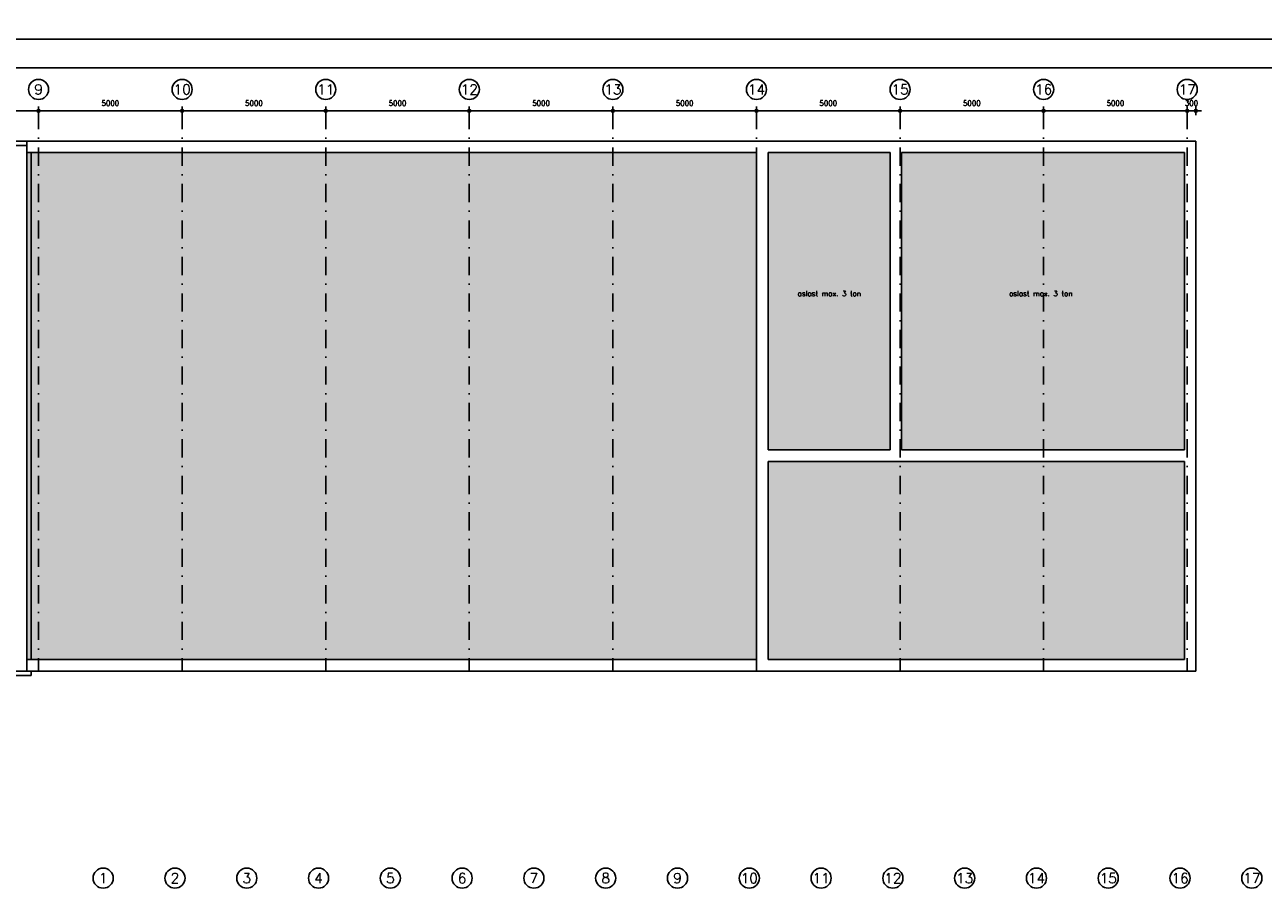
# Model space of a CAD drawing. Extents: x 0 to 139900, y 0 to 143500.
# Tile 6 of 34: x 45020 to 88147, y 29806 to 59900. Entities that reach past the tile are written whole.
import ezdxf
from ezdxf.enums import TextEntityAlignment as Align

# ---------------------------------------------------------------- set-up
doc = ezdxf.new("R2010")
doc.units = 0
doc.header["$LTSCALE"] = 100
doc.header["$PDMODE"] = 3
doc.header["$PDSIZE"] = -3
doc.linetypes.add('DASHDOT2', pattern=[12.7, 6.35, -3.175, 0, -3.175])
doc.layers.get('0').update_dxf_attribs({"linetype": 'CONTINUOUS'})
doc.layers.get('DEFPOINTS').update_dxf_attribs({"linetype": 'CONTINUOUS'})
for name, color, linetype in [('A--A$1C-_CIRKEL', 3, 'CONTINUOUS'), ('A--A16--_F123-_SOLID', 27, 'CONTINUOUS'), ('A--L$2A-', 7, 'CONTINUOUS'), ('A--L$2A-_F123-', 1, 'CONTINUOUS'), ('A--L$7A-_STRAMIEN', 1, 'DASHDOT2'), ('A--L16--_F123-', 3, 'CONTINUOUS'), ('A--M$1A-_F123-_MAATV', 7, 'CONTINUOUS'), ('A--T$1A-_F123-_0_18MM', 1, 'CONTINUOUS'), ('A--T$1A-_F123-_0_25MM', 2, 'CONTINUOUS')]:
    doc.layers.add(name, color=color, linetype=linetype)
doc.styles.add('0_18', font='ROMANS.shx', dxfattribs={"height": 180})
doc.styles.add('ALFA-0_25', font='ROMANS')
doc.styles.add('MISO', font='ROMANS.shx')
doc.dimstyles.new('DLV18', dxfattribs={"dimscale": 100, "dimtxt": 1.8, "dimasz": 1, "dimexe": 0, "dimexo": 0, "dimgap": 0, "dimtad": 0, "dimdec": 0, "dimrnd": 1, "dimzin": 0, "dimtxsty": 'MISO', "dimblk1": '$DIMDLV', "dimblk2": '$DIMDLV', "dimsah": 1, "dimcen": 0, "dimse1": 1, "dimse2": 1, "dimclrd": 256, "dimclre": 256, "dimclrt": 1, "dimazin": 3, "dimtfac": 1, "dimtdec": 0, "dimtix": 1, "dimtmove": 0, "dimatfit": 3, "dimtvp": 1.5, "dimtolj": 1, "dimtzin": 0})

# ---------------------------------------------------------------- blocks, each defined once
blk = doc.blocks.new('KA-A1-2X')
at = {"layer": 'A--L$2A-_F123-'}
blk.add_lwpolyline([(0, 0), (0, 594), (1261, 594), (1261, 0)], close=True, dxfattribs=at)
at = {"layer": 'A--L$2A-_F123-', "color": 4}
blk.add_lwpolyline([(10, 10), (1251, 10), (1251, 584), (10, 584)], close=True, dxfattribs=at)
blk = doc.blocks.new('$DIMDLV')
at = {"color": 0}
for p, q in [((-1, 0), (1, 0)), ((0, -1.5), (0, 1.5))]:
    blk.add_line(p, q, dxfattribs=at)
blk.add_circle((0, 0), 0.5, dxfattribs=at)
blk = doc.blocks.new('*D141')
at = {"layer": 'A--M$1A-_F123-_MAATV', "linetype": 'CONTINUOUS'}
blk.add_line((50600, 56900), (55400, 56900), dxfattribs=at)
at = {"layer": 'DEFPOINTS', "color": 0, "linetype": 'CONTINUOUS'}
for p in [(50500, 56900), (55500, 56900), (55500, 56900)]:
    blk.add_point(p, dxfattribs=at)
at = {"layer": 'A--M$1A-_F123-_MAATV', "linetype": 'CONTINUOUS', "xscale": 100, "yscale": 100, "zscale": 100, "rotation": 180}
blk.add_blockref('$DIMDLV', (50500, 56900), dxfattribs=at)
at = {"layer": 'A--M$1A-_F123-_MAATV', "linetype": 'CONTINUOUS', "xscale": 100, "yscale": 100, "zscale": 100}
blk.add_blockref('$DIMDLV', (55500, 56900), dxfattribs=at)
at = {"layer": 'A--M$1A-_F123-_MAATV', "color": 1, "linetype": 'CONTINUOUS', "insert": (53000, 57170), "char_height": 180, "attachment_point": 5, "style": 'MISO'}
blk.add_mtext('\\A1;5000', dxfattribs=at)
blk = doc.blocks.new('*D139')
at = {"layer": 'A--M$1A-_F123-_MAATV', "linetype": 'CONTINUOUS'}
blk.add_line((40600, 56900), (45400, 56900), dxfattribs=at)
at = {"layer": 'DEFPOINTS', "color": 0, "linetype": 'CONTINUOUS'}
for p in [(40500, 56900), (45500, 56900), (45500, 56900)]:
    blk.add_point(p, dxfattribs=at)
at = {"layer": 'A--M$1A-_F123-_MAATV', "linetype": 'CONTINUOUS', "xscale": 100, "yscale": 100, "zscale": 100, "rotation": 180}
blk.add_blockref('$DIMDLV', (40500, 56900), dxfattribs=at)
at = {"layer": 'A--M$1A-_F123-_MAATV', "linetype": 'CONTINUOUS', "xscale": 100, "yscale": 100, "zscale": 100}
blk.add_blockref('$DIMDLV', (45500, 56900), dxfattribs=at)
at = {"layer": 'A--M$1A-_F123-_MAATV', "color": 1, "linetype": 'CONTINUOUS', "insert": (43000, 57170), "char_height": 180, "attachment_point": 5, "style": 'MISO'}
blk.add_mtext('\\A1;5000', dxfattribs=at)
blk = doc.blocks.new('*D136')
at = {"layer": 'A--M$1A-_F123-_MAATV', "linetype": 'CONTINUOUS'}
blk.add_line((45600, 56900), (50400, 56900), dxfattribs=at)
at = {"layer": 'DEFPOINTS', "color": 0, "linetype": 'CONTINUOUS'}
for p in [(45500, 56900), (50500, 56900), (50500, 56900)]:
    blk.add_point(p, dxfattribs=at)
at = {"layer": 'A--M$1A-_F123-_MAATV', "linetype": 'CONTINUOUS', "xscale": 100, "yscale": 100, "zscale": 100, "rotation": 180}
blk.add_blockref('$DIMDLV', (45500, 56900), dxfattribs=at)
at = {"layer": 'A--M$1A-_F123-_MAATV', "linetype": 'CONTINUOUS', "xscale": 100, "yscale": 100, "zscale": 100}
blk.add_blockref('$DIMDLV', (50500, 56900), dxfattribs=at)
at = {"layer": 'A--M$1A-_F123-_MAATV', "color": 1, "linetype": 'CONTINUOUS', "insert": (48000, 57170), "char_height": 180, "attachment_point": 5, "style": 'MISO'}
blk.add_mtext('\\A1;5000', dxfattribs=at)
blk = doc.blocks.new('CIRKEL')
at = {"layer": 'A--A$1C-_CIRKEL'}
blk.add_circle((0, 0), 350, dxfattribs=at)
blk = doc.blocks.new('*D129')
at = {"layer": 'A--M$1A-_F123-_MAATV', "linetype": 'CONTINUOUS'}
blk.add_line((70600, 56900), (75400, 56900), dxfattribs=at)
at = {"layer": 'DEFPOINTS', "color": 0, "linetype": 'CONTINUOUS'}
for p in [(70500, 56900), (75500, 56900), (75500, 56900)]:
    blk.add_point(p, dxfattribs=at)
at = {"layer": 'A--M$1A-_F123-_MAATV', "linetype": 'CONTINUOUS', "xscale": 100, "yscale": 100, "zscale": 100, "rotation": 180}
blk.add_blockref('$DIMDLV', (70500, 56900), dxfattribs=at)
at = {"layer": 'A--M$1A-_F123-_MAATV', "linetype": 'CONTINUOUS', "xscale": 100, "yscale": 100, "zscale": 100}
blk.add_blockref('$DIMDLV', (75500, 56900), dxfattribs=at)
at = {"layer": 'A--M$1A-_F123-_MAATV', "color": 1, "linetype": 'CONTINUOUS', "insert": (73000, 57170), "char_height": 180, "attachment_point": 5, "style": 'MISO'}
blk.add_mtext('\\A1;5000', dxfattribs=at)
blk = doc.blocks.new('*D143')
at = {"layer": 'A--M$1A-_F123-_MAATV', "linetype": 'CONTINUOUS'}
blk.add_line((60600, 56900), (65400, 56900), dxfattribs=at)
at = {"layer": 'DEFPOINTS', "color": 0, "linetype": 'CONTINUOUS'}
for p in [(60500, 56900), (65500, 56900), (65500, 56900)]:
    blk.add_point(p, dxfattribs=at)
at = {"layer": 'A--M$1A-_F123-_MAATV', "linetype": 'CONTINUOUS', "xscale": 100, "yscale": 100, "zscale": 100, "rotation": 180}
blk.add_blockref('$DIMDLV', (60500, 56900), dxfattribs=at)
at = {"layer": 'A--M$1A-_F123-_MAATV', "linetype": 'CONTINUOUS', "xscale": 100, "yscale": 100, "zscale": 100}
blk.add_blockref('$DIMDLV', (65500, 56900), dxfattribs=at)
at = {"layer": 'A--M$1A-_F123-_MAATV', "color": 1, "linetype": 'CONTINUOUS', "insert": (63000, 57170), "char_height": 180, "attachment_point": 5, "style": 'MISO'}
blk.add_mtext('\\A1;5000', dxfattribs=at)
blk = doc.blocks.new('*D140')
at = {"layer": 'A--M$1A-_F123-_MAATV', "linetype": 'CONTINUOUS'}
blk.add_line((55600, 56900), (60400, 56900), dxfattribs=at)
at = {"layer": 'DEFPOINTS', "color": 0, "linetype": 'CONTINUOUS'}
for p in [(55500, 56900), (60500, 56900), (60500, 56900)]:
    blk.add_point(p, dxfattribs=at)
at = {"layer": 'A--M$1A-_F123-_MAATV', "linetype": 'CONTINUOUS', "xscale": 100, "yscale": 100, "zscale": 100, "rotation": 180}
blk.add_blockref('$DIMDLV', (55500, 56900), dxfattribs=at)
at = {"layer": 'A--M$1A-_F123-_MAATV', "linetype": 'CONTINUOUS', "xscale": 100, "yscale": 100, "zscale": 100}
blk.add_blockref('$DIMDLV', (60500, 56900), dxfattribs=at)
at = {"layer": 'A--M$1A-_F123-_MAATV', "color": 1, "linetype": 'CONTINUOUS', "insert": (58000, 57170), "char_height": 180, "attachment_point": 5, "style": 'MISO'}
blk.add_mtext('\\A1;5000', dxfattribs=at)
blk = doc.blocks.new('*D142')
at = {"layer": 'A--M$1A-_F123-_MAATV', "linetype": 'CONTINUOUS'}
blk.add_line((65600, 56900), (70400, 56900), dxfattribs=at)
at = {"layer": 'DEFPOINTS', "color": 0, "linetype": 'CONTINUOUS'}
for p in [(65500, 56900), (70500, 56900), (70500, 56900)]:
    blk.add_point(p, dxfattribs=at)
at = {"layer": 'A--M$1A-_F123-_MAATV', "linetype": 'CONTINUOUS', "xscale": 100, "yscale": 100, "zscale": 100, "rotation": 180}
blk.add_blockref('$DIMDLV', (65500, 56900), dxfattribs=at)
at = {"layer": 'A--M$1A-_F123-_MAATV', "linetype": 'CONTINUOUS', "xscale": 100, "yscale": 100, "zscale": 100}
blk.add_blockref('$DIMDLV', (70500, 56900), dxfattribs=at)
at = {"layer": 'A--M$1A-_F123-_MAATV', "color": 1, "linetype": 'CONTINUOUS', "insert": (68000, 57170), "char_height": 180, "attachment_point": 5, "style": 'MISO'}
blk.add_mtext('\\A1;5000', dxfattribs=at)
blk = doc.blocks.new('*D146')
at = {"layer": 'A--M$1A-_F123-_MAATV', "linetype": 'CONTINUOUS'}
blk.add_line((75600, 56900), (80400, 56900), dxfattribs=at)
at = {"layer": 'DEFPOINTS', "color": 0, "linetype": 'CONTINUOUS'}
for p in [(75500, 56900), (80500, 56900), (80500, 56900)]:
    blk.add_point(p, dxfattribs=at)
at = {"layer": 'A--M$1A-_F123-_MAATV', "linetype": 'CONTINUOUS', "xscale": 100, "yscale": 100, "zscale": 100, "rotation": 180}
blk.add_blockref('$DIMDLV', (75500, 56900), dxfattribs=at)
at = {"layer": 'A--M$1A-_F123-_MAATV', "linetype": 'CONTINUOUS', "xscale": 100, "yscale": 100, "zscale": 100}
blk.add_blockref('$DIMDLV', (80500, 56900), dxfattribs=at)
at = {"layer": 'A--M$1A-_F123-_MAATV', "color": 1, "linetype": 'CONTINUOUS', "insert": (78000, 57170), "char_height": 180, "attachment_point": 5, "style": 'MISO'}
blk.add_mtext('\\A1;5000', dxfattribs=at)
blk = doc.blocks.new('*D144')
at = {"layer": 'A--M$1A-_F123-_MAATV', "linetype": 'CONTINUOUS'}
for p, q in [((85400, 56900), (85300, 56900)), ((85500, 56900), (85800, 56900)), ((85900, 56900), (86000, 56900))]:
    blk.add_line(p, q, dxfattribs=at)
at = {"layer": 'DEFPOINTS', "color": 0, "linetype": 'CONTINUOUS'}
for p in [(85500, 56900), (85800, 56900), (85800, 55700)]:
    blk.add_point(p, dxfattribs=at)
at = {"layer": 'A--M$1A-_F123-_MAATV', "linetype": 'CONTINUOUS', "xscale": 100, "yscale": 100, "zscale": 100}
blk.add_blockref('$DIMDLV', (85500, 56900), dxfattribs=at)
at = {"layer": 'A--M$1A-_F123-_MAATV', "linetype": 'CONTINUOUS', "xscale": 100, "yscale": 100, "zscale": 100, "rotation": 180}
blk.add_blockref('$DIMDLV', (85800, 56900), dxfattribs=at)
at = {"layer": 'A--M$1A-_F123-_MAATV', "color": 1, "linetype": 'CONTINUOUS', "insert": (85650, 57170), "char_height": 180, "attachment_point": 5, "style": 'MISO'}
blk.add_mtext('\\A1;300', dxfattribs=at)
blk = doc.blocks.new('*D145')
at = {"layer": 'A--M$1A-_F123-_MAATV', "linetype": 'CONTINUOUS'}
blk.add_line((80600, 56900), (85400, 56900), dxfattribs=at)
at = {"layer": 'DEFPOINTS', "color": 0, "linetype": 'CONTINUOUS'}
for p in [(80500, 56900), (85500, 56900), (85500, 56900)]:
    blk.add_point(p, dxfattribs=at)
at = {"layer": 'A--M$1A-_F123-_MAATV', "linetype": 'CONTINUOUS', "xscale": 100, "yscale": 100, "zscale": 100, "rotation": 180}
blk.add_blockref('$DIMDLV', (80500, 56900), dxfattribs=at)
at = {"layer": 'A--M$1A-_F123-_MAATV', "linetype": 'CONTINUOUS', "xscale": 100, "yscale": 100, "zscale": 100}
blk.add_blockref('$DIMDLV', (85500, 56900), dxfattribs=at)
at = {"layer": 'A--M$1A-_F123-_MAATV', "color": 1, "linetype": 'CONTINUOUS', "insert": (83000, 57170), "char_height": 180, "attachment_point": 5, "style": 'MISO'}
blk.add_mtext('\\A1;5000', dxfattribs=at)
blk = doc.blocks.new('KA-A0-1X')
at = {"layer": 'A--L$2A-_F123-'}
blk.add_lwpolyline([(0, 0), (0, 841), (1399, 841), (1399, 0)], close=True, dxfattribs=at)

msp = doc.modelspace()

# ---------------------------------------------------------------- linework, layer by layer
at = {"layer": 'A--A16--_F123-_SOLID', "color": 11}
for points in [[(45090, 37800), (45090, 55450), (70505, 37800), (70505, 55450)], [(70905, 37800), (70905, 44700), (85400, 37800), (85400, 44700)]]:
    msp.add_solid(points, dxfattribs=at)
at = {"layer": 'A--A16--_F123-_SOLID', "color": 27}
for points in [[(70905, 45100), (75150, 45100), (70905, 55450), (75150, 55450)], [(75550, 45100), (75550, 55450), (85400, 45100), (85400, 55450)]]:
    msp.add_solid(points, dxfattribs=at)
at = {"layer": 'A--L$7A-_STRAMIEN'}
for p, q in [((45500, 56900), (45500, 37400)), ((50500, 56900), (50500, 37400)), ((55500, 56900), (55500, 37400)), ((60500, 56900), (60500, 37400)), ((65500, 56900), (65500, 37400)), ((70500, 56900), (70500, 37400)), ((75500, 56900), (75500, 37400)), ((80500, 56900), (80500, 37400)), ((85500, 56900), (85500, 37400))]:
    msp.add_line(p, q, dxfattribs=at)
at = {"layer": 'A--L16--_F123-', "color": 1}
for p, q in [((45240, 55850), (5050, 55850)), ((45240, 55450), (45240, 37800)), ((43240, 37250), (45240, 37250)), ((45240, 37400), (45240, 37250))]:
    msp.add_line(p, q, dxfattribs=at)
at = {"layer": 'A--L16--_F123-'}
for p, q in [((45090, 55700), (5200, 55700)), ((45090, 55700), (45090, 37400)), ((43090, 37400), (45090, 37400))]:
    msp.add_line(p, q, dxfattribs=at)
at = {"layer": 'A--L16--_F123-', "color": 2}
for p, q in [((45090, 55850), (75150, 55850)), ((45090, 55850), (45090, 55700)), ((75150, 55850), (85800, 55850)), ((85800, 37400), (85800, 55850)), ((45090, 55450), (70505, 55450)), ((70505, 55450), (70505, 37800)), ((70905, 55450), (70905, 45100)), ((70905, 55450), (75150, 55450)), ((75150, 55450), (75150, 45100)), ((75550, 55450), (75550, 45100)), ((75550, 55450), (85400, 55450)), ((85400, 45100), (85400, 55450)), ((75150, 45100), (70905, 45100)), ((85400, 45100), (75550, 45100)), ((85400, 44700), (70905, 44700)), ((70905, 44700), (70905, 37800)), ((85400, 37800), (85400, 44700)), ((45090, 37800), (70505, 37800)), ((70905, 37800), (85400, 37800)), ((45090, 37400), (85800, 37400))]:
    msp.add_line(p, q, dxfattribs=at)

# ---------------------------------------------------------------- block references
ref = msp.add_blockref('CIRKEL', (47750, 30192))
ref.add_attrib('A', '1', dxfattribs={"layer": 'A--T$1A-_F123-_0_25MM', "height": 350, "style": 'ALFA-0_25'}).set_placement((47750, 30192), align=Align.MIDDLE_CENTER)
ref = msp.add_blockref('CIRKEL', (50250, 30192))
ref.add_attrib('A', '2', dxfattribs={"layer": 'A--T$1A-_F123-_0_25MM', "height": 350, "style": 'ALFA-0_25'}).set_placement((50250, 30192), align=Align.MIDDLE_CENTER)
ref = msp.add_blockref('CIRKEL', (52750, 30192))
ref.add_attrib('A', '3', dxfattribs={"layer": 'A--T$1A-_F123-_0_25MM', "height": 350, "style": 'ALFA-0_25'}).set_placement((52750, 30192), align=Align.MIDDLE_CENTER)
ref = msp.add_blockref('CIRKEL', (55250, 30192))
ref.add_attrib('A', '4', dxfattribs={"layer": 'A--T$1A-_F123-_0_25MM', "height": 350, "style": 'ALFA-0_25'}).set_placement((55250, 30192), align=Align.MIDDLE_CENTER)
ref = msp.add_blockref('CIRKEL', (57750, 30192))
ref.add_attrib('A', '5', dxfattribs={"layer": 'A--T$1A-_F123-_0_25MM', "height": 350, "style": 'ALFA-0_25'}).set_placement((57750, 30192), align=Align.MIDDLE_CENTER)
ref = msp.add_blockref('CIRKEL', (60250, 30192))
ref.add_attrib('A', '6', dxfattribs={"layer": 'A--T$1A-_F123-_0_25MM', "height": 350, "style": 'ALFA-0_25'}).set_placement((60250, 30192), align=Align.MIDDLE_CENTER)
ref = msp.add_blockref('CIRKEL', (62750, 30192))
ref.add_attrib('A', '7', dxfattribs={"layer": 'A--T$1A-_F123-_0_25MM', "height": 350, "style": 'ALFA-0_25'}).set_placement((62750, 30192), align=Align.MIDDLE_CENTER)
ref = msp.add_blockref('CIRKEL', (65250, 30192))
ref.add_attrib('A', '8', dxfattribs={"layer": 'A--T$1A-_F123-_0_25MM', "height": 350, "style": 'ALFA-0_25'}).set_placement((65250, 30192), align=Align.MIDDLE_CENTER)
ref = msp.add_blockref('CIRKEL', (67750, 30192))
ref.add_attrib('A', '9', dxfattribs={"layer": 'A--T$1A-_F123-_0_25MM', "height": 350, "style": 'ALFA-0_25'}).set_placement((67750, 30192), align=Align.MIDDLE_CENTER)
ref = msp.add_blockref('CIRKEL', (70250, 30192))
ref.add_attrib('A', '10', dxfattribs={"layer": 'A--T$1A-_F123-_0_25MM', "height": 350, "style": 'ALFA-0_25'}).set_placement((70250, 30192), align=Align.MIDDLE_CENTER)
ref = msp.add_blockref('CIRKEL', (72750, 30192))
ref.add_attrib('A', '11', dxfattribs={"layer": 'A--T$1A-_F123-_0_25MM', "height": 350, "style": 'ALFA-0_25'}).set_placement((72750, 30192), align=Align.MIDDLE_CENTER)
ref = msp.add_blockref('CIRKEL', (75250, 30192))
ref.add_attrib('A', '12', dxfattribs={"layer": 'A--T$1A-_F123-_0_25MM', "height": 350, "style": 'ALFA-0_25'}).set_placement((75250, 30192), align=Align.MIDDLE_CENTER)
ref = msp.add_blockref('CIRKEL', (77750, 30192))
ref.add_attrib('A', '13', dxfattribs={"layer": 'A--T$1A-_F123-_0_25MM', "height": 350, "style": 'ALFA-0_25'}).set_placement((77750, 30192), align=Align.MIDDLE_CENTER)
ref = msp.add_blockref('CIRKEL', (80250, 30192))
ref.add_attrib('A', '14', dxfattribs={"layer": 'A--T$1A-_F123-_0_25MM', "height": 350, "style": 'ALFA-0_25'}).set_placement((80250, 30192), align=Align.MIDDLE_CENTER)
ref = msp.add_blockref('CIRKEL', (82750, 30192))
ref.add_attrib('A', '15', dxfattribs={"layer": 'A--T$1A-_F123-_0_25MM', "height": 350, "style": 'ALFA-0_25'}).set_placement((82750, 30192), align=Align.MIDDLE_CENTER)
ref = msp.add_blockref('CIRKEL', (85250, 30192))
ref.add_attrib('A', '16', dxfattribs={"layer": 'A--T$1A-_F123-_0_25MM', "height": 350, "style": 'ALFA-0_25'}).set_placement((85250, 30192), align=Align.MIDDLE_CENTER)
ref = msp.add_blockref('CIRKEL', (87750, 30192))
ref.add_attrib('A', '17', dxfattribs={"layer": 'A--T$1A-_F123-_0_25MM', "height": 350, "style": 'ALFA-0_25'}).set_placement((87750, 30192), align=Align.MIDDLE_CENTER)
at = {"layer": 'A--L$2A-', "xscale": 100, "yscale": 100}
for name, p in [('KA-A0-1X', (0, 59400)), ('KA-A1-2X', (0, 0))]:
    msp.add_blockref(name, p, dxfattribs=at)
at = {"layer": 'A--M$1A-_F123-_MAATV'}
ref = msp.add_blockref('CIRKEL', (45500, 57650), dxfattribs=at)
ref.add_attrib('A', '9', dxfattribs={"layer": 'A--T$1A-_F123-_0_25MM', "height": 350, "style": 'ALFA-0_25'}).set_placement((45500, 57650), align=Align.MIDDLE_CENTER)
ref = msp.add_blockref('CIRKEL', (50500, 57650), dxfattribs=at)
ref.add_attrib('A', '10', dxfattribs={"layer": 'A--T$1A-_F123-_0_25MM', "height": 350, "style": 'ALFA-0_25'}).set_placement((50500, 57650), align=Align.MIDDLE_CENTER)
ref = msp.add_blockref('CIRKEL', (55500, 57650), dxfattribs=at)
ref.add_attrib('A', '11', dxfattribs={"layer": 'A--T$1A-_F123-_0_25MM', "height": 350, "style": 'ALFA-0_25'}).set_placement((55500, 57650), align=Align.MIDDLE_CENTER)
ref = msp.add_blockref('CIRKEL', (60500, 57650), dxfattribs=at)
ref.add_attrib('A', '12', dxfattribs={"layer": 'A--T$1A-_F123-_0_25MM', "height": 350, "style": 'ALFA-0_25'}).set_placement((60500, 57650), align=Align.MIDDLE_CENTER)
ref = msp.add_blockref('CIRKEL', (65500, 57650), dxfattribs=at)
ref.add_attrib('A', '13', dxfattribs={"layer": 'A--T$1A-_F123-_0_25MM', "height": 350, "style": 'ALFA-0_25'}).set_placement((65500, 57650), align=Align.MIDDLE_CENTER)
ref = msp.add_blockref('CIRKEL', (70500, 57650), dxfattribs=at)
ref.add_attrib('A', '14', dxfattribs={"layer": 'A--T$1A-_F123-_0_25MM', "height": 350, "style": 'ALFA-0_25'}).set_placement((70500, 57650), align=Align.MIDDLE_CENTER)
ref = msp.add_blockref('CIRKEL', (75500, 57650), dxfattribs=at)
ref.add_attrib('A', '15', dxfattribs={"layer": 'A--T$1A-_F123-_0_25MM', "height": 350, "style": 'ALFA-0_25'}).set_placement((75500, 57650), align=Align.MIDDLE_CENTER)
ref = msp.add_blockref('CIRKEL', (80500, 57650), dxfattribs=at)
ref.add_attrib('A', '16', dxfattribs={"layer": 'A--T$1A-_F123-_0_25MM', "height": 350, "style": 'ALFA-0_25'}).set_placement((80500, 57650), align=Align.MIDDLE_CENTER)
ref = msp.add_blockref('CIRKEL', (85500, 57650), dxfattribs=at)
ref.add_attrib('A', '17', dxfattribs={"layer": 'A--T$1A-_F123-_0_25MM', "height": 350, "style": 'ALFA-0_25'}).set_placement((85500, 57650), align=Align.MIDDLE_CENTER)

# ---------------------------------------------------------------- texts
at = {"layer": 'A--T$1A-_F123-_0_18MM', "color": 2, "style": '0_18'}
for p in [(73036.2, 50453.2), (80401.1, 50453.2)]:
    msp.add_text('aslast max. 3 ton', height=180, dxfattribs=at).set_placement(p, align=Align.CENTER)

# ---------------------------------------------------------------- dimensions: what is measured, and where the dimension line sits
at = {"layer": 'A--M$1A-_F123-_MAATV', "linetype": 'CONTINUOUS'}
for base, p1, p2, picture, middle in [((45500, 56900), (40500, 56900), (45500, 56900), '*D139', (43000, 57170)), ((50500, 56900), (45500, 56900), (50500, 56900), '*D136', (48000, 57170)), ((55500, 56900), (50500, 56900), (55500, 56900), '*D141', (53000, 57170)), ((60500, 56900), (55500, 56900), (60500, 56900), '*D140', (58000, 57170)), ((65500, 56900), (60500, 56900), (65500, 56900), '*D143', (63000, 57170)), ((70500, 56900), (65500, 56900), (70500, 56900), '*D142', (68000, 57170)), ((75500, 56900), (70500, 56900), (75500, 56900), '*D129', (73000, 57170)), ((80500, 56900), (75500, 56900), (80500, 56900), '*D146', (78000, 57170)), ((85500, 56900), (80500, 56900), (85500, 56900), '*D145', (83000, 57170)), ((85800, 56900), (85500, 56900), (85800, 55700), '*D144', (85650, 57170))]:
    dim = msp.add_linear_dim(base=base, p1=p1, p2=p2, dimstyle='DLV18', dxfattribs=at)
    dim.commit()
    dim.dimension.update_dxf_attribs({"geometry": picture, "text_midpoint": middle})

doc.saveas('drawing.dxf')
